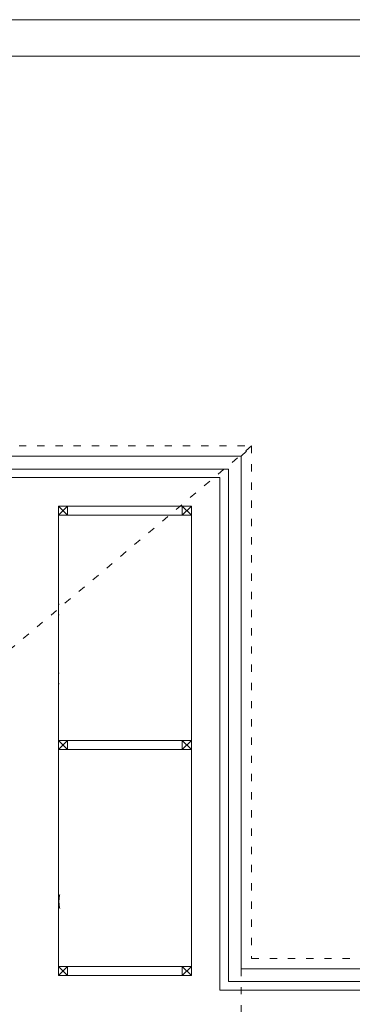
# Model space of a CAD drawing. Header units: centimetres. Extents: x 74437 to 92332, y -37016 to -3432.
# Tile 62 of 68: x 78641 to 79189, y -5946 to -4325. Entities that reach past the tile are written whole.
import ezdxf

# ---------------------------------------------------------------- set-up
doc = ezdxf.new("R2010")
doc.units = ezdxf.units.CM
doc.header["$LTSCALE"] = 0.02
doc.linetypes.add('ACAD_ISO03W100', pattern=[30, 12, -18])
doc.layers.get('0').update_dxf_attribs({"color": 8, "lineweight": 13})
for name, color, linetype, lineweight in [('_pk_tabelka', 7, 'Continuous', 15), ('koncepcja linie przekrojowe', 8, 'Continuous', 13), ('LINIE PRZEKROJOWE', 8, 'Continuous', 13), ('WIDOK', 8, 'Continuous', 13)]:
    doc.layers.add(name, color=color, linetype=linetype, lineweight=lineweight)

msp = doc.modelspace()

# ---------------------------------------------------------------- linework, layer by layer
at = {"linetype": 'ACAD_ISO03W100', "ltscale": 50}
for points in [[(74958, -4554.7), (76413.1, -4556.5), (76413.1, -5802.9), (76550, -5870.6), (77980, -5870.6), (77980, -5026.6), (79023, -5026.6), (79023, -5870.6), (80465.3, -5870.6)], [(79006, -5043.6), (79023, -5026.6), (78501.5, -5466.1)], [(79006, -5887.6), (79006, -5969.6), (78501.5, -6390.5)]]:
    msp.add_lwpolyline(points, dxfattribs=at)
for points in [[(78018, -5908.6), (78018, -5064.7), (78985, -5064.7), (78985, -5908.6)], [(78032, -5922.6), (78032, -5078.7), (78971, -5078.7), (78971, -5922.6)], [(78924, -5140.7), (78705, -5140.7)], [(78924, -5511.7), (78705, -5511.7)], [(78924, -5526.7), (78705, -5526.7)], [(78924, -5883.7), (78705, -5883.7)], [(78924, -5898.7), (78705, -5898.7)], [(78985, -5908.6), (79960, -5908.6)], [(78971, -5922.6), (79960, -5922.6)]]:
    msp.add_lwpolyline(points)
at = {"layer": '_pk_tabelka', "color": 7, "ltscale": 3}
for p, q in [((82847.1, -4324.5), (74437.1, -4324.5)), ((82787.1, -4384.5), (74687.1, -4384.5))]:
    msp.add_line(p, q, dxfattribs=at)
at = {"layer": 'koncepcja linie przekrojowe'}
for points in [[(74975, -4571.7), (76396.1, -4573.5), (76396.1, -5813.5), (76546.1, -5887.6), (77997, -5887.6), (77997, -5043.6), (79006, -5043.6), (79006, -5887.6), (80469.5, -5887.6)], [(79006, -5045.2), (79006, -5043.6)], [(78705, -5125.7), (78924, -5125.7), (78924, -5710.7)], [(78924, -5710.7), (78924, -5898.7)], [(78705, -5898.7), (78789, -5898.7)], [(78789, -5898.7), (78924, -5898.7)]]:
    msp.add_lwpolyline(points, dxfattribs=at)
at = {"layer": 'LINIE PRZEKROJOWE'}
for points in [[(78705, -5125.7), (78705, -5125.7), (78705, -5710.7)], [(78705, -5125.7), (78720, -5140.7)], [(78720, -5125.7), (78705, -5140.7)], [(78909, -5125.7), (78924, -5140.7)], [(78924, -5125.7), (78909, -5140.7)], [(78705, -5511.7), (78720, -5526.7)], [(78720, -5511.7), (78705, -5526.7)], [(78909, -5511.7), (78924, -5526.7)], [(78924, -5511.7), (78909, -5526.7)], [(78705, -5710.7), (78705, -5898.7)], [(78705, -5883.7), (78720, -5898.7)], [(78720, -5883.7), (78705, -5898.7)], [(78909, -5883.7), (78924, -5898.7)], [(78924, -5883.7), (78909, -5898.7)]]:
    msp.add_lwpolyline(points, dxfattribs=at)
for points in [[(78705, -5125.7), (78720, -5125.7), (78720, -5140.7), (78705, -5140.7)], [(78909, -5125.7), (78924, -5125.7), (78924, -5140.7), (78909, -5140.7)], [(78705, -5511.7), (78720, -5511.7), (78720, -5526.7), (78705, -5526.7)], [(78909, -5511.7), (78924, -5511.7), (78924, -5526.7), (78909, -5526.7)], [(78705, -5883.7), (78720, -5883.7), (78720, -5898.7), (78705, -5898.7)], [(78909, -5883.7), (78924, -5883.7), (78924, -5898.7), (78909, -5898.7)]]:
    msp.add_lwpolyline(points, close=True, dxfattribs=at)
at = {"layer": 'WIDOK'}
for p, q in [((78705.1, -5287.6), (78705.1, -5288.9)), ((78705.1, -5302.9), (78705.1, -5303.9)), ((78705.1, -5401.6), (78705.1, -5402.9)), ((78705.1, -5416.9), (78705.1, -5417.9))]:
    msp.add_line(p, q, dxfattribs=at)
for points in [[(78707.1, -5765.1), (78706.8, -5766.6), (78706.5, -5768), (78706.3, -5769.4), (78706.1, -5770.9), (78706, -5772.3), (78705.9, -5773.8), (78705.8, -5775.3), (78705.8, -5776.7)], [(78705.8, -5776.7), (78705.8, -5778.2), (78705.9, -5779.6), (78706, -5781.1), (78706.1, -5782.5), (78706.3, -5784), (78706.5, -5785.4), (78706.8, -5786.9), (78707.1, -5788.3)]]:
    msp.add_lwpolyline(points, dxfattribs=at)
for centre, start, end in [((78706, -5287.6), 90, 180), ((78706, -5303.9), 180, 270), ((78706, -5401.6), 90, 180), ((78706, -5417.9), 180, 270)]:
    msp.add_arc(centre, 0.936, start, end, dxfattribs=at)

doc.saveas('drawing.dxf')
